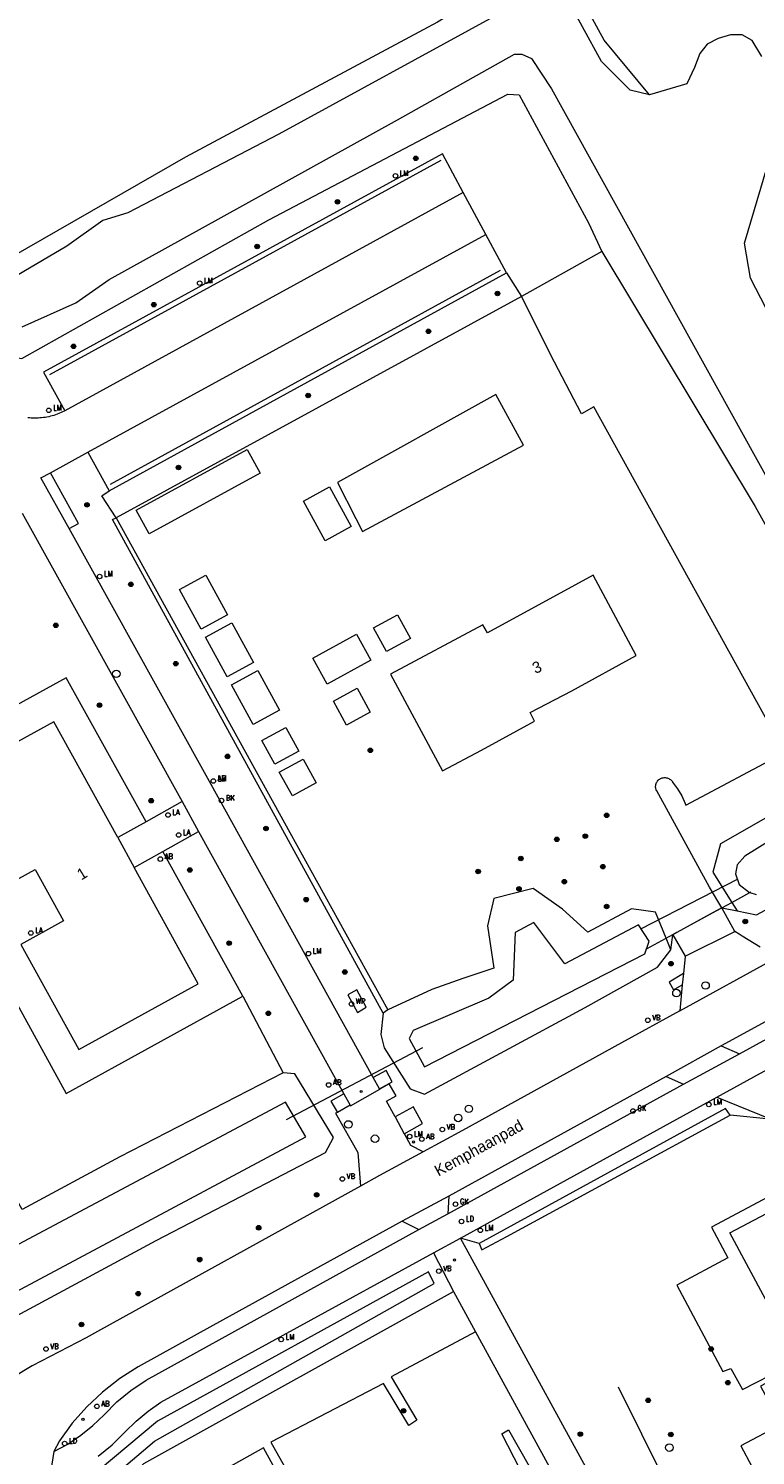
# Model space of a CAD drawing. Header units: metres. Extents: x 138165 to 154469, y 480134 to 494189.
# Tile 125 of 256: x 146762 to 146843, y 483773 to 483931. Entities that reach past the tile are written whole.
import ezdxf

# ---------------------------------------------------------------- set-up
doc = ezdxf.new("R2010")
doc.units = ezdxf.units.M
doc.header["$LTSCALE"] = 0.001
doc.header["$MEASUREMENT"] = 0
for name, color, linetype, lineweight in [('Level 5', 7, 'Continuous', 0), ('TOP-L-duiker', 7, 'Continuous', 0), ('TOP-L-terrein schutting raster hek leuning', 7, 'Continuous', 0), ('TOP-L-topo objecten punt', 7, 'Continuous', 0), ('TOP-L-topo objecten vlak', 7, 'Continuous', 0), ('TOP-L-verharding vangrail', 7, 'Continuous', 0), ('TOP-T-topo huisnummering naamgeving', 7, 'Continuous', 0)]:
    doc.layers.add(name, color=color, linetype=linetype, lineweight=lineweight)
doc.styles.add('Style-INTL_ISO', font='INTL_ISO.shx')
doc.styles.add('Style-STANDARD', font='STANDARD.shx')

# ---------------------------------------------------------------- blocks, each defined once
blk = doc.blocks.new('24')
at = {"layer": 'TOP-L-topo objecten punt', "color": 7, "linetype": 'Continuous', "lineweight": 0}
for radius in [0.025, 0.0182, 0.0115, 0.005]:
    blk.add_circle((0, 0), radius, dxfattribs=at)
blk = doc.blocks.new('40')
at = {"layer": 'TOP-L-topo objecten punt', "color": 7, "linetype": 'Continuous', "lineweight": 0}
blk.add_circle((0, 0), 0.025, dxfattribs=at)
at = {"layer": 'TOP-L-topo objecten punt', "color": 7, "linetype": 'Continuous', "lineweight": 0, "style": 'Style-STANDARD'}
blk.add_text('LA', height=0.06, dxfattribs=at).set_placement((0.048, 0))
blk = doc.blocks.new('*U13')
at = {"layer": 'Level 5', "color": 7, "linetype": 'Continuous', "lineweight": 0}
blk.add_circle((0, 0), 0.0415, dxfattribs=at)
blk = doc.blocks.new('150')
at = {"layer": 'Level 5', "color": 7, "linetype": 'Continuous', "lineweight": 0}
blk.add_blockref('*U13', (0, 0), dxfattribs=at)
blk = doc.blocks.new('72')
at = {"layer": 'TOP-L-topo objecten punt', "color": 7, "linetype": 'Continuous', "lineweight": 0}
blk.add_circle((0, 0), 0.025, dxfattribs=at)
at = {"layer": 'TOP-L-topo objecten punt', "color": 7, "linetype": 'Continuous', "lineweight": 0, "style": 'Style-STANDARD'}
blk.add_text('BK', height=0.06, dxfattribs=at).set_placement((0.0483, 0))
blk = doc.blocks.new('73')
at = {"layer": 'TOP-L-topo objecten punt', "color": 7, "linetype": 'Continuous', "lineweight": 0}
blk.add_circle((0, 0), 0.025, dxfattribs=at)
at = {"layer": 'TOP-L-topo objecten punt', "color": 7, "linetype": 'Continuous', "lineweight": 0, "style": 'Style-STANDARD'}
blk.add_text('WP', height=0.06, dxfattribs=at).set_placement((0.0483, 0))
blk = doc.blocks.new('121')
at = {"layer": 'TOP-L-topo objecten punt', "color": 7, "linetype": 'Continuous', "lineweight": 0}
blk.add_circle((0, 0), 0.025, dxfattribs=at)
at = {"layer": 'TOP-L-topo objecten punt', "color": 7, "linetype": 'Continuous', "lineweight": 0, "style": 'Style-STANDARD'}
blk.add_text('LD', height=0.06, dxfattribs=at).set_placement((0.0483, 0))
blk = doc.blocks.new('16')
at = {"layer": 'TOP-L-topo objecten punt', "color": 7, "linetype": 'Continuous', "lineweight": 0}
blk.add_circle((0, 0), 0.025, dxfattribs=at)
at = {"layer": 'TOP-L-topo objecten punt', "color": 7, "linetype": 'Continuous', "lineweight": 0, "style": 'Style-STANDARD'}
blk.add_text('LM', height=0.06, dxfattribs=at).set_placement((0.0483, 0))
blk = doc.blocks.new('10')
at = {"layer": 'TOP-L-topo objecten punt', "linetype": 'Continuous', "lineweight": 0}
blk.add_circle((0, 0), 0.0125, dxfattribs=at)
blk = doc.blocks.new('81')
at = {"layer": 'TOP-L-topo objecten punt', "color": 7, "linetype": 'Continuous', "lineweight": 0}
blk.add_circle((0, 0), 0.025, dxfattribs=at)
at = {"layer": 'TOP-L-topo objecten punt', "color": 7, "linetype": 'Continuous', "lineweight": 0, "style": 'Style-STANDARD'}
blk.add_text('GK', height=0.06, dxfattribs=at).set_placement((0.0483, 0))
blk = doc.blocks.new('11')
at = {"layer": 'TOP-L-topo objecten punt', "color": 7, "linetype": 'Continuous', "lineweight": 0}
blk.add_circle((0, 0), 0.025, dxfattribs=at)
at = {"layer": 'TOP-L-topo objecten punt', "color": 7, "linetype": 'Continuous', "lineweight": 0, "style": 'Style-STANDARD'}
blk.add_text('AB', height=0.06, dxfattribs=at).set_placement((0.0483, 0))
blk = doc.blocks.new('14')
at = {"layer": 'TOP-L-topo objecten punt', "color": 7, "linetype": 'Continuous', "lineweight": 0}
blk.add_circle((0, 0), 0.025, dxfattribs=at)
at = {"layer": 'TOP-L-topo objecten punt', "color": 7, "linetype": 'Continuous', "lineweight": 0, "style": 'Style-STANDARD'}
blk.add_text('VB', height=0.06, dxfattribs=at).set_placement((0.0483, 0))

msp = doc.modelspace()

# ---------------------------------------------------------------- linework, layer by layer
at = {"layer": 'TOP-L-duiker', "flags": 128}
for points in [[(146829.83, 483831.73), (146840.59, 483837.26)], [(146805.71, 483818.57), (146790.63, 483810.61)]]:
    msp.add_lwpolyline(points, dxfattribs=at)
at = {"layer": 'TOP-L-terrein schutting raster hek leuning', "flags": 128}
for points in [[(146825.54, 483906.59), (146816.65, 483901.63), (146771.82, 483877.14), (146791.02, 483842.36), (146801.88, 483822.76)], [(146830.53, 483829.53), (146838.26, 483833.75), (146838.8, 483834.04), (146838.8, 483834.05), (146839.89, 483834.64), (146841.9, 483835.74), (146842.01, 483835.8)], [(146837.66, 483760.35), (146827.39, 483781.05)]]:
    msp.add_lwpolyline(points, dxfattribs=at)
at = {"layer": 'TOP-L-topo objecten vlak', "flags": 128}
for points in [[(146830.82, 483923.92), (146825.8, 483929.98), (146822, 483936.95), (146795.34, 483984.49), (146694.81, 484169.84)], [(146685.13, 484027.61), (146686.73, 484025.88), (146687.74, 484024.88), (146691.12, 484026.49), (146719.96, 484042.43), (146743.99, 484056.02), (146748.61, 484046.96), (146761.63, 484023.49), (146785.12, 483981.42), (146807.34, 483941.2), (146811.45, 483934.49), (146807.36, 483931.97), (146779.5, 483917.05), (146756.68, 483903.96), (146755.47, 483902.25), (146759.08, 483895.16), (146761.4, 483894.78), (146788.7, 483910.09), (146815.15, 483924), (146816.39, 483923.93), (146824.06, 483909.78), (146825.54, 483906.59)], [(146830.82, 483923.92), (146828.65, 483924.45), (146825.48, 483927.61), (146808.7, 483958.32)], [(146813.97, 483932.78), (146789.8, 483919.59), (146773.12, 483910.89), (146770.36, 483910.03), (146766.37, 483907.21), (146758.89, 483902.79)], [(146843.24, 483928.18), (146842.15, 483929.92), (146841.05, 483930.56), (146839.77, 483930.56), (146838.41, 483930.17), (146837.19, 483929.53), (146836.35, 483928.5), (146835.77, 483926.95), (146834.94, 483925.15), (146830.82, 483923.92)], [(146761.42, 483898.28), (146767.36, 483900.93), (146771.07, 483903.51), (146783.45, 483910.38), (146802.95, 483921.16), (146815.88, 483928.41), (146816.7, 483928.41), (146817.74, 483927.93), (146819.95, 483924.59), (146859.5, 483853.2)], [(146846, 483895.87), (146841.97, 483903.67), (146841.3, 483907.53), (146844.5, 483918.33)], [(146810.19, 483913.13), (146807.9, 483917.41), (146763.81, 483893.28), (146766.16, 483889)], [(146810.19, 483913.13), (146766.16, 483889)], [(146812.69, 483908.5), (146810.19, 483913.13)], [(146768.71, 483884.41), (146812.69, 483908.5)], [(146815, 483904.24), (146812.69, 483908.5)], [(146825.54, 483906.59), (146816.65, 483901.63)], [(146825.54, 483906.59), (146842.48, 483878.41), (146849.85, 483865.22), (146856.74, 483852.59), (146855.87, 483851.01), (146849.37, 483847.23), (146838.65, 483841.11), (146837.82, 483837.99), (146839.89, 483834.64), (146840.48, 483833.69)], [(146771.04, 483880.13), (146815, 483904.24)], [(146815, 483904.24), (146816.65, 483901.63)], [(146816.65, 483901.63), (146771.82, 483877.14)], [(146838.8, 483834.05), (146837.44, 483836.33), (146831.6, 483846.97), (146831.55, 483847.07), (146831.52, 483847.16), (146831.5, 483847.27), (146831.48, 483847.37), (146831.48, 483847.48), (146831.49, 483847.58), (146831.51, 483847.69), (146831.55, 483847.79), (146831.59, 483847.88), (146831.64, 483847.97), (146831.7, 483848.06), (146831.77, 483848.14), (146831.85, 483848.21), (146831.93, 483848.27), (146832.02, 483848.33), (146832.12, 483848.37), (146832.22, 483848.4), (146832.32, 483848.43), (146832.42, 483848.44), (146832.53, 483848.44), (146832.64, 483848.43), (146832.74, 483848.41), (146832.84, 483848.38), (146832.93, 483848.34), (146833.03, 483848.28), (146833.11, 483848.22), (146833.19, 483848.15), (146833.26, 483848.08), (146833.33, 483847.99), (146833.35, 483847.95), (146833.9, 483847.21), (146834.36, 483846.41), (146834.74, 483845.57), (146834.81, 483845.4), (146845.75, 483851.2), (146824.66, 483889.44), (146823.29, 483888.64), (146820.3, 483894.36), (146816.65, 483901.63)], [(146816.86, 483885.2), (146813.8, 483890.8), (146796.31, 483881.05), (146798.33, 483877.08), (146799.07, 483875.63), (146816.86, 483885.2)], [(146766.16, 483889), (146765.5, 483888.7), (146765.31, 483888.62), (146765.13, 483888.55), (146764.94, 483888.48), (146764.75, 483888.43), (146764.56, 483888.38), (146764.37, 483888.33), (146764.17, 483888.29), (146763.98, 483888.26), (146763.78, 483888.24), (146763.58, 483888.22), (146763.38, 483888.21), (146763.19, 483888.19), (146763, 483888.18), (146762.81, 483888.17), (146762.62, 483888.17), (146762.43, 483888.18), (146762.23, 483888.2), (146762.05, 483888.22)], [(146840.48, 483833.69), (146842.65, 483833.27), (146850.15, 483837.32), (146865.5, 483845.6), (146871.71, 483846.81), (146878.24, 483847.16), (146887.28, 483846.57), (146895, 483846.05), (146898.53, 483846.38), (146902.01, 483847.02), (146905.42, 483847.99), (146908.72, 483849.27), (146925.53, 483858.65), (146929.55, 483860.89), (146959.03, 483876.81), (146969.91, 483882.89), (146974.52, 483885.95), (146974.21, 483886.55), (146974.19, 483886.59)], [(146764.56, 483882.14), (146768.71, 483884.41)], [(146768.71, 483884.41), (146771.04, 483880.13)], [(146787.77, 483882.08), (146775.48, 483875.37), (146774.04, 483878), (146786.33, 483884.72), (146787.77, 483882.08)], [(146766.64, 483875.97), (146763.5, 483881.59), (146764.56, 483882.14)], [(146766.64, 483875.97), (146767.68, 483876.53), (146764.56, 483882.14)], [(146771.82, 483877.14), (146770.23, 483879.6), (146771.04, 483880.13)], [(146797.83, 483876.19), (146794.93, 483874.6), (146792.53, 483878.99), (146795.43, 483880.57), (146797.83, 483876.19)], [(146761.42, 483877.67), (146779.13, 483845.78)], [(146801.36, 483822.4), (146771.43, 483876.96), (146771.82, 483877.14)], [(146771.82, 483877.14), (146791.02, 483842.36), (146801.88, 483822.76)], [(146800.24, 483815.28), (146783.85, 483844.95), (146766.64, 483875.97)], [(146784.13, 483866.42), (146781.24, 483864.84), (146778.84, 483869.22), (146781.73, 483870.81), (146784.13, 483866.42)], [(146818.09, 483854.67), (146817.61, 483855.62), (146822.23, 483858.04), (146829.33, 483861.94), (146824.57, 483870.83), (146812.9, 483864.43), (146812.36, 483865.34), (146802.17, 483859.89), (146807.91, 483849.18), (146812.24, 483851.47), (146818.09, 483854.67)], [(146804.37, 483863.81), (146801.73, 483862.37), (146800.3, 483865), (146802.93, 483866.44), (146804.37, 483863.81)], [(146787.01, 483861.16), (146784.11, 483859.57), (146781.72, 483863.96), (146784.61, 483865.54), (146787.01, 483861.16)], [(146799.98, 483861.41), (146795.15, 483858.77), (146793.57, 483861.66), (146798.4, 483864.3), (146799.98, 483861.41)], [(146786.99, 483854.31), (146784.6, 483858.7), (146787.49, 483860.28), (146789.89, 483855.89), (146786.99, 483854.31)], [(146729.12, 483857.93), (146727.67, 483858.59), (146723.21, 483856.36), (146721.39, 483855.25), (146720.07, 483853.02), (146720.71, 483850.69), (146731.59, 483831.68), (146753.69, 483792.21), (146756.06, 483789.04), (146757.9, 483787.86), (146759.44, 483788.21), (146776.25, 483797.27), (146794.97, 483806.98), (146795.88, 483808.65), (146791.58, 483815.69), (146790.31, 483815.78)], [(146775.14, 483843.53), (146766.31, 483859.45), (146746.83, 483848.79)], [(146798.48, 483858.31), (146799.92, 483855.68), (146797.29, 483854.24), (146795.85, 483856.87), (146798.48, 483858.31)], [(146790.31, 483815.78), (146772.24, 483806.52), (146761.43, 483800.68), (146748.9, 483823.25), (146729.12, 483857.93)], [(146729.02, 483852.73), (146726.17, 483854.81), (146723.51, 483853.38), (146723.78, 483852.04), (146757.52, 483791.36), (146759.14, 483790.72), (146792.79, 483808.73), (146790.54, 483812.57), (146760.99, 483796.81), (146759.18, 483797.23), (146729.02, 483852.73)], [(146772, 483841.81), (146764.93, 483854.62), (146751.72, 483847.33), (146758.14, 483835.68)], [(146792.02, 483851.36), (146789.39, 483849.92), (146787.95, 483852.55), (146790.58, 483853.99), (146792.02, 483851.36)], [(146792.5, 483850.48), (146793.94, 483847.85), (146791.31, 483846.41), (146789.87, 483849.04), (146792.5, 483850.48)], [(146859.25, 483850.87), (146841.34, 483839.74), (146840.51, 483838.78), (146840.3, 483837.8), (146840.73, 483836.61), (146841.86, 483835.75), (146841.9, 483835.74), (146842.6, 483835.53)], [(146779.13, 483845.78), (146775.14, 483843.53)], [(146779.13, 483845.78), (146780.95, 483842.48)], [(146775.14, 483843.53), (146772, 483841.81)], [(146776.99, 483840.26), (146780.95, 483842.48)], [(146780.95, 483842.48), (146797, 483813.47)], [(146772, 483841.81), (146773.81, 483838.5)], [(146773.81, 483838.5), (146776.99, 483840.26)], [(146785.82, 483824.27), (146776.99, 483840.26)], [(146758.14, 483835.68), (146762.87, 483838.29), (146766.02, 483832.59), (146761.29, 483829.98)], [(146761.29, 483829.98), (146767.69, 483818.36), (146780.9, 483825.65), (146773.81, 483838.5)], [(146833.16, 483829.38), (146832.63, 483830.68), (146831.45, 483833.55), (146828.83, 483833.93), (146823.97, 483831.35), (146821.17, 483833.89), (146817.93, 483836.17), (146813.59, 483835.06), (146812.89, 483832.06), (146813.58, 483827.38), (146810.18, 483826.21), (146806.75, 483825.02), (146801.88, 483822.76)], [(146878.96, 483836.85), (146872.7, 483835.36), (146866.6, 483833.32), (146860.7, 483830.75), (146838.74, 483818.78)], [(146838.8, 483834.05), (146838.26, 483833.75), (146833.82, 483831.3), (146833.4, 483831.07)], [(146838.8, 483834.05), (146838.8, 483834.05), (146840.48, 483833.69)], [(146840.22, 483831.42), (146838.8, 483834.04), (146838.8, 483834.05)], [(146840.74, 483817.91), (146864.59, 483830.99), (146866.44, 483831.91), (146868.33, 483832.62), (146870.26, 483833.16), (146872.24, 483833.52)], [(146830.29, 483828.94), (146830.77, 483830.36), (146829.58, 483832.17), (146821.45, 483827.84), (146818, 483832.42), (146815.96, 483831.33), (146815.74, 483826.05), (146813.02, 483824.04), (146804.67, 483820.46), (146804.21, 483819.58), (146805.92, 483816.47), (146830.29, 483828.94)], [(146834.76, 483828.68), (146840.22, 483831.42)], [(146843.03, 483829.69), (146841.04, 483830.91), (146840.73, 483831.11), (146840.23, 483831.43), (146840.22, 483831.42)], [(146833.16, 483829.38), (146833.4, 483831.07)], [(146833.4, 483831.07), (146834.76, 483828.68)], [(146758.17, 483828.28), (146766.29, 483813.5), (146785.82, 483824.27)], [(146801.36, 483822.4), (146801.09, 483820.03), (146801.48, 483818.57), (146804.35, 483814.04), (146805.94, 483813.45), (146823.68, 483823.01), (146831.7, 483827.48), (146833.16, 483829.38)], [(146834.15, 483822.67), (146844.88, 483828.54)], [(146834.76, 483828.68), (146834.74, 483828.67), (146834.56, 483826.77)], [(146834.56, 483826.77), (146832.96, 483825.81), (146833.45, 483824.97), (146834.41, 483825.52)], [(146834.56, 483826.77), (146834.41, 483825.52)], [(146798.44, 483824.97), (146797.44, 483824.43), (146798.51, 483822.48), (146799.49, 483823.05), (146798.44, 483824.97)], [(146834.41, 483825.52), (146834.15, 483822.67)], [(146785.82, 483824.27), (146790.31, 483815.78)], [(146801.88, 483822.76), (146801.36, 483822.4)], [(146834.15, 483822.67), (146827.71, 483819.12), (146810.11, 483809.44), (146805.79, 483807.06)], [(146838.74, 483818.78), (146832.65, 483815.41)], [(146838.74, 483818.78), (146840.74, 483817.91)], [(146834.58, 483814.53), (146840.74, 483817.91)], [(146800.94, 483814.03), (146802.36, 483814.82), (146801.67, 483816.06), (146800.24, 483815.28)], [(146832.65, 483815.41), (146808.6, 483802.17)], [(146832.65, 483815.41), (146834.58, 483814.53)], [(146838.24, 483813.1), (146844.21, 483816.37)], [(146797.7, 483812.24), (146797.74, 483812.16), (146800.97, 483813.98)], [(146800.94, 483814.03), (146800.24, 483815.28)], [(146800.97, 483813.98), (146800.94, 483814.03)], [(146802.67, 483810.94), (146801.71, 483812.68), (146802.78, 483813.26), (146802.03, 483814.58), (146800.97, 483813.98)], [(146808.5, 483800.22), (146834.58, 483814.53)], [(146797, 483813.47), (146795.58, 483812.67), (146796.3, 483811.42)], [(146797.7, 483812.24), (146796.3, 483811.42)], [(146797, 483813.47), (146797.7, 483812.24)], [(146809.9, 483797.52), (146838.24, 483813.1)], [(146838.24, 483813.1), (146844.15, 483810.7)], [(146796.3, 483811.42), (146796.1, 483811.32), (146798.55, 483807), (146798.84, 483803.25)], [(146803.69, 483809.07), (146805.71, 483810.19), (146804.75, 483811.93), (146804.69, 483812.05), (146802.67, 483810.94)], [(146802.67, 483810.94), (146803.69, 483809.07)], [(146839.73, 483811.1), (146839.2, 483811.85), (146811.98, 483796.92)], [(146811.98, 483796.92), (146812.27, 483796.23), (146815.04, 483797.7), (146839.73, 483811.1)], [(146844.15, 483810.7), (146844.1, 483810.68), (146839.73, 483811.1)], [(146805.79, 483807.06), (146804.42, 483807.75), (146803.71, 483809.04), (146803.69, 483809.07)], [(146805.79, 483807.06), (146800.93, 483804.44), (146798.84, 483803.25)], [(146851.78, 483806.26), (146837.67, 483798.72), (146839.47, 483795.33), (146833.83, 483792.34), (146838.91, 483782.79), (146839.8, 483783.11), (146841.09, 483780.79), (146845.69, 483783.14), (146845.9, 483782.68), (146843.08, 483781.15), (146845.36, 483776.91), (146840.89, 483774.55), (146843.34, 483769.99), (146835.06, 483765.59), (146829.12, 483762.44), (146809.9, 483797.52)], [(146798.84, 483803.25), (146769.78, 483787.21), (146768.5, 483786.51), (146762.53, 483783.39), (146761.63, 483782.86), (146760.75, 483782.31), (146760.4, 483782.07), (146759.88, 483781.72), (146759.74, 483781.59)], [(146859.92, 483760.28), (146851.4, 483776.27), (146854.09, 483777.71), (146850.25, 483784.9), (146847.58, 483783.45), (146839.7, 483798.09), (146851.14, 483804.16), (146858.68, 483789.96), (146860.23, 483787), (146875.47, 483795.12)], [(146808.6, 483802.17), (146803.47, 483799.38)], [(146808.6, 483802.17), (146808.5, 483800.22)], [(146805.31, 483798.46), (146808.5, 483800.22)], [(146803.47, 483799.38), (146782.53, 483787.88), (146774.25, 483783.28), (146772.22, 483781.99), (146770.32, 483780.51), (146768.57, 483778.87), (146766.98, 483777.07), (146765.56, 483775.12), (146764.94, 483773.94)], [(146764.94, 483773.94), (146766.5, 483774.76), (146767.92, 483775.72), (146769.26, 483776.8), (146770.49, 483777.99), (146771.91, 483779.42), (146773.47, 483780.69), (146775.14, 483781.81), (146805.31, 483798.46)], [(146803.47, 483799.38), (146805.31, 483798.46)], [(146806.93, 483795.91), (146809.9, 483797.52)], [(146811.98, 483796.92), (146809.9, 483797.52)], [(146769.84, 483773.4), (146771.39, 483774.68), (146772.81, 483776.11), (146774.05, 483777.3), (146775.37, 483778.39), (146776.78, 483779.38), (146806.93, 483795.91)], [(146806.93, 483795.91), (146809.14, 483791.62)], [(146771.21, 483768.53), (146772.9, 483772.39), (146776.07, 483775.06), (146807.01, 483792.5), (146806.36, 483793.81), (146776.4, 483777.3), (146769.84, 483771.78)], [(146771.21, 483768.53), (146774.88, 483772.61), (146809.14, 483791.62)], [(146809.14, 483791.62), (146811.57, 483787.17)], [(146811.57, 483787.17), (146802.24, 483782.17), (146805.07, 483777.39), (146804.19, 483776.81), (146801.4, 483781.45), (146788.94, 483774.95), (146791.43, 483770.5), (146790.49, 483770.02), (146788.12, 483774.34), (146774.63, 483766.79), (146780.58, 483755.72), (146781.97, 483753.31), (146785.78, 483750.45), (146790.28, 483744.28), (146802.88, 483750.69)], [(146811.57, 483787.17), (146825.98, 483760.8), (146809.01, 483751.78)], [(146803.93, 483759.36), (146802.81, 483758.79), (146800.56, 483762.6), (146786.44, 483755.61), (146784.23, 483759.44), (146784.98, 483760.08), (146787.01, 483757.05), (146793.25, 483760.34), (146791.57, 483763.72), (146792.55, 483764.14), (146794.23, 483760.88), (146799.99, 483763.88), (146798.3, 483767.27), (146799.25, 483767.78), (146801.32, 483764.52), (146816.49, 483771.96), (146814.48, 483775.88), (146815.22, 483776.31), (146819.8, 483768.29), (146818.97, 483767.69), (146816.94, 483771.41), (146801.79, 483763.32), (146803.93, 483759.36)], [(146764.94, 483773.94), (146764.39, 483770.43)]]:
    msp.add_lwpolyline(points, dxfattribs=at)
at = {"layer": 'TOP-L-verharding vangrail', "flags": 128}
for points in [[(146764.48, 483893.01), (146807.75, 483916.7)], [(146814.3, 483904.51), (146771.18, 483880.83)]]:
    msp.add_lwpolyline(points, dxfattribs=at)

# ---------------------------------------------------------------- block references
at = {"layer": 'TOP-L-topo objecten punt', "xscale": 10, "yscale": 10, "zscale": 10}
for name, p in [('24', (146804.96, 483916.9)), ('16', (146802.71, 483914.97)), ('24', (146796.3, 483912.1)), ('24', (146787.42, 483907.16)), ('16', (146781.07, 483903.1)), ('24', (146814, 483901.96)), ('24', (146776, 483900.73)), ('24', (146806.36, 483897.77)), ('24', (146767.12, 483896.12)), ('16', (146764.38, 483889.04)), ('24', (146793.06, 483890.68)), ('24', (146778.73, 483882.72)), ('24', (146768.6, 483878.59)), ('16', (146770, 483870.68)), ('24', (146773.46, 483869.81)), ('24', (146765.16, 483865.27)), ('24', (146778.42, 483861.04)), ('150', (146771.85, 483859.91)), ('24', (146769.99, 483856.44)), ('24', (146799.93, 483851.45)), ('24', (146784.15, 483850.78)), ('16', (146782.57, 483848.06)), ('11', (146782.57, 483848.06)), ('24', (146775.7, 483845.88)), ('72', (146783.48, 483845.9)), ('40', (146777.57, 483844.31)), ('24', (146826.06, 483844.27)), ('40', (146778.74, 483842.09)), ('24', (146788.4, 483842.81)), ('24', (146823.7, 483841.96)), ('24', (146820.56, 483841.62)), ('11', (146776.71, 483839.43)), ('24', (146816.58, 483839.5)), ('24', (146779.98, 483838.22)), ('24', (146811.85, 483838.06)), ('24', (146825.65, 483838.59)), ('24', (146816.37, 483836.14)), ('24', (146821.39, 483836.93)), ('24', (146792.84, 483834.95)), ('24', (146826.06, 483834.19)), ('24', (146841.39, 483832.52)), ('40', (146762.4, 483831.26)), ('24', (146784.32, 483830.14)), ('16', (146793.09, 483828.98)), ('24', (146833.18, 483827.86)), ('24', (146797.11, 483826.95)), ('150', (146833.78, 483824.62)), ('150', (146837, 483825.45)), ('73', (146797.85, 483823.41)), ('24', (146788.65, 483822.37)), ('14', (146830.61, 483821.61)), ('11', (146795.33, 483814.46)), ('10', (146798.92, 483813.73)), ('150', (146810.83, 483811.82)), ('81', (146828.98, 483811.58)), ('16', (146837.36, 483812.29)), ('150', (146809.65, 483810.81)), ('150', (146797.51, 483810.09)), ('16', (146804.28, 483808.75)), ('11', (146805.62, 483808.47)), ('14', (146807.89, 483809.53)), ('150', (146800.45, 483808.51)), ('10', (146804.71, 483808.16)), ('14', (146796.84, 483804.06)), ('24', (146794, 483802.31)), ('81', (146809.35, 483801.27)), ('121', (146810.02, 483799.37)), ('24', (146787.58, 483798.67)), ('16', (146812.1, 483798.38)), ('24', (146781.07, 483795.15)), ('10', (146809.24, 483795.1)), ('14', (146807.5, 483793.87)), ('24', (146774.27, 483791.38)), ('24', (146767.99, 483787.97)), ('14', (146764.07, 483785.26)), ('16', (146790.08, 483786.32)), ('24', (146837.62, 483785.26)), ('24', (146839.47, 483781.55)), ('11', (146769.7, 483778.92)), ('24', (146830.66, 483779.59)), ('10', (146768.15, 483777.48)), ('24', (146803.61, 483778.43)), ('24', (146823.15, 483775.84)), ('24', (146833.17, 483775.81)), ('121', (146766.13, 483774.82)), ('150', (146833, 483774.36))]:
    msp.add_blockref(name, p, dxfattribs=at)

# ---------------------------------------------------------------- texts
at = {"layer": 'TOP-T-topo huisnummering naamgeving', "style": 'Style-INTL_ISO'}
for s, rotation, p in [('3', 23, (146818.17, 483859.89)), ('1', 31.6, (146767.98, 483837.05)), ('Kemphaanpad', 29, (146807.47, 483804.31))]:
    msp.add_text(s, height=1.25, rotation=rotation, dxfattribs=at).set_placement(p)

doc.saveas('drawing.dxf')
